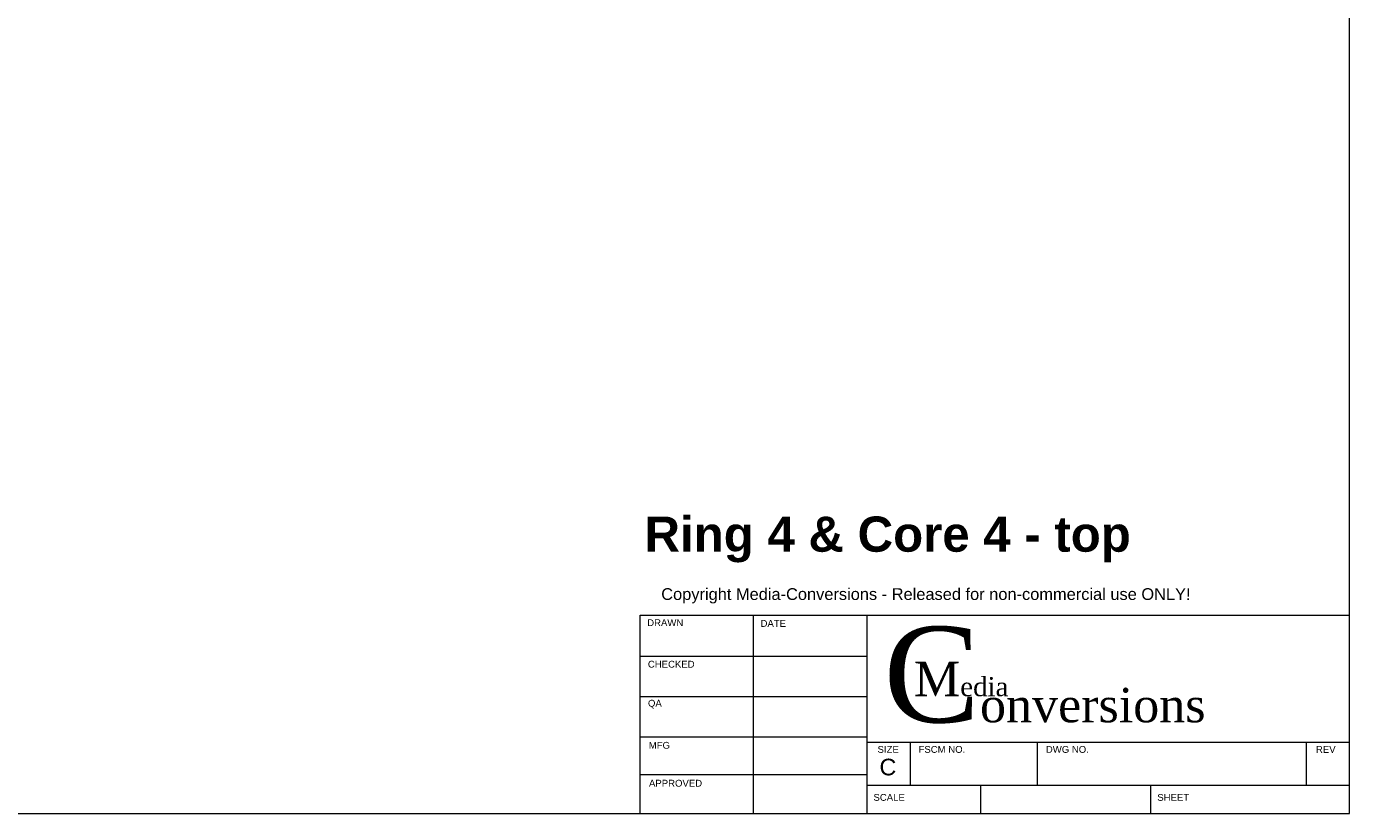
# Model space of a CAD drawing. Header units: inches. Extents: x 0 to 32.5, y 0 to 21.
# Tile 2 of 3: x 20.8 to 32.5, y 0 to 6.9. Entities that reach past the tile are written whole.
import ezdxf

# ---------------------------------------------------------------- set-up
doc = ezdxf.new("R2010")
doc.units = ezdxf.units.IN
doc.header["$MEASUREMENT"] = 0
doc.layers.add('CONTINUOUS', color=7, linetype='Continuous', lineweight=0)
doc.layers.add('DIMENSIONS', color=7, linetype='Continuous', lineweight=0)
doc.dimstyles.get("Standard").update_dxf_attribs({"dimtxt": 0.18, "dimasz": 0.18, "dimexe": 0.18, "dimexo": 0.0625, "dimgap": 0.09, "dimtad": 0, "dimtih": 1, "dimtoh": 1, "dimdec": 4, "dimzin": 0, "dimdsep": 46, "dimtxsty": 'Standard', "dimcen": 0.09, "dimadec": 0, "dimazin": 0, "dimtfac": 1, "dimtdec": 4, "dimtofl": 0, "dimtmove": 0, "dimatfit": 3, "dimfxl": 1, "dimtolj": 1, "dimtzin": 0, "dimarcsym": 0})

# ---------------------------------------------------------------- blocks, each defined once
blk = doc.blocks.new('D1')
blk.add_hatch(color=7).paths.add_polyline_path([(15.963, 3.372), (15.897, 3.309), (15.939, 3.39)], flags=0)
at = {"layer": 'DIMENSIONS'}
for p, q in [((11.472, 10.098), (11.472, 10.098)), ((15.905, 3.655), (16.155, 3.655)), ((15.951, 3.381), (16.155, 3.655))]:
    blk.add_line(p, q, dxfattribs=at)
for points in [[(11.472, 10.098), (11.472, 10.098), (11.472, 10.098), (11.472, 10.098), (11.472, 10.098)], [(15.897, 3.309), (15.939, 3.39), (15.963, 3.372), (15.897, 3.309)]]:
    blk.add_lwpolyline(points, dxfattribs=at)
blk.add_arc((15.86, 3.259), 0.0625, 33.4556, 53.1743, dxfattribs=at)
at = {"layer": 'DIMENSIONS', "char_height": 0.2262, "attachment_point": 5}
for s, insert in [('{\\fArial|b0|i0|c0|p0;R.063}{\\fArial|b0|i0|c0|p0;}', (15.274, 3.655)), ('{\\fArial|b0|i0|c0|p0;}', (14.801, 3.655)), ('{\\fArial|b0|i0|c0|p0;}', (15.274, 3.655)), ('{\\fArial|b0|i0|c0|p0;}', (15.274, 3.655)), ('{\\fArial|b0|i0|c0|p0;}', (15.746, 3.655))]:
    blk.add_mtext(s, dxfattribs=dict(at, insert=insert))
blk = doc.blocks.new('BLOCK0')
at = {"layer": 'CONTINUOUS'}
for p, q in [((32.5, 0), (32.5, 21)), ((26.25, 1.75), (32.5, 1.75)), ((26.25, 0), (26.25, 1.75)), ((27.246, 1.75), (27.246, 0)), ((28.25, 0), (28.25, 1.75)), ((32.5, 0), (32.5, 1.75)), ((26.25, 1.388), (28.25, 1.388)), ((26.25, 1.031), (28.25, 1.031)), ((26.25, 0.675), (28.25, 0.675)), ((28.25, 0.63), (32.5, 0.63)), ((28.63, 0.25), (28.63, 0.63)), ((29.75, 0.25), (29.75, 0.63)), ((32.12, 0.25), (32.12, 0.63)), ((32.5, 0.125), (32.5, 0.5)), ((26.25, 0.344), (28.25, 0.344)), ((28.25, 0.25), (32.5, 0.25)), ((29.25, 0), (29.25, 0.25)), ((30.75, 0), (30.75, 0.25)), ((0, 0), (32.5, 0))]:
    blk.add_line(p, q, dxfattribs=at)
at = {"layer": 'CONTINUOUS', "attachment_point": 4}
for s, insert, char_height in [('{\\fArial|b0|i0|c0|p0;\\C1;Copyright Media-Conversions - Released for non-commercial use ONLY!}{\\fMS Shell Dlg|b0|i0|c0|p0;\\C7;\\H0.75x;}', (26.435, 1.919), 0.103405), ('{\\fArial|b0|i0|c0|p0;\\C7;DRAWN}{\\fArial|b0|i0|c0|p0;\\C7;}', (26.311, 1.682), 0.06032), ('{\\fArial|b0|i0|c0|p0;\\C7;DRAWN}{\\fArial|b0|i0|c0|p0;\\C7;}', (26.311, 1.682), 0.06032), ('{\\fArial|b0|i0|c0|p0;\\C7;DATE}{\\fArial|b0|i0|c0|p0;\\C7;}', (27.31, 1.676), 0.06032), ('{\\fArial|b0|i0|c0|p0;\\C7;DATE}{\\fArial|b0|i0|c0|p0;\\C7;}', (27.31, 1.676), 0.06032), ('{\\fTimes New Roman|b0|i0|c0|p0;\\C7;C}{\\fTimes New Roman|b0|i0|c0|p0;\\C7;\\H0.36x;onversions}{\\fMS Shell Dlg|b0|i0|c0|p0;\\C7;\\H0.09x;}', (28.394, 1.22), 0.843499), ('{\\fArial|b0|i0|c0|p0;\\C7;}', (27.325, 1.561), 0.09048), ('{\\fArial|b0|i0|c0|p0;\\C7;CHECKED}{\\fArial|b0|i0|c0|p0;\\C7;}', (26.317, 1.316), 0.06032), ('{\\fArial|b0|i0|c0|p0;\\C7;CHECKED}{\\fArial|b0|i0|c0|p0;\\C7;}', (26.317, 1.316), 0.06032), ('{\\fTimes New Roman|b0|i0|c0|p0;\\C7;M}{\\fTimes New Roman|b0|i0|c0|p0;\\C7;\\H0.5555556x;edia}{\\fMS Shell Dlg|b0|i0|c0|p0;\\C7;\\H0.25x;}', (28.662, 1.185), 0.30366), ('{\\fArial|b0|i0|c0|p0;\\C7;QA}{\\fArial|b0|i0|c0|p0;\\C7;}', (26.318, 0.964), 0.06032), ('{\\fArial|b0|i0|c0|p0;\\C7;QA}{\\fArial|b0|i0|c0|p0;\\C7;}', (26.318, 0.964), 0.06032), ('{\\fArial|b0|i0|c0|p0;\\C7;MFG}{\\fArial|b0|i0|c0|p0;\\C7;}', (26.325, 0.601), 0.06032), ('{\\fArial|b0|i0|c0|p0;\\C7;MFG}{\\fArial|b0|i0|c0|p0;\\C7;}', (26.325, 0.601), 0.06032), ('{\\fArial|b0|i0|c0|p0;\\C7;SIZE}{\\fArial|b0|i0|c0|p0;\\C7;}', (28.341, 0.565), 0.06032), ('{\\fArial|b0|i0|c0|p0;\\C7;SIZE}{\\fArial|b0|i0|c0|p0;\\C7;}', (28.341, 0.565), 0.06032), ('{\\fArial|b0|i0|c0|p0;\\C7;FSCM NO.}{\\fArial|b0|i0|c0|p0;\\C7;}', (28.702, 0.565), 0.06032), ('{\\fArial|b0|i0|c0|p0;\\C7;FSCM NO.}{\\fArial|b0|i0|c0|p0;\\C7;}', (28.702, 0.565), 0.06032), ('{\\fArial|b0|i0|c0|p0;\\C7;DWG NO.}{\\fArial|b0|i0|c0|p0;\\C7;}', (29.824, 0.565), 0.06032), ('{\\fArial|b0|i0|c0|p0;\\C7;DWG NO.}{\\fArial|b0|i0|c0|p0;\\C7;}', (29.824, 0.565), 0.06032), ('{\\fArial|b0|i0|c0|p0;\\C7;REV}{\\fArial|b0|i0|c0|p0;\\C7;}', (32.204, 0.565), 0.06032), ('{\\fArial|b0|i0|c0|p0;\\C7;REV}{\\fArial|b0|i0|c0|p0;\\C7;}', (32.204, 0.565), 0.06032), ('{\\fArial|b0|i0|c0|p0;\\C7;C}{\\fArial|b0|i0|c0|p0;\\C7;}', (28.358, 0.409), 0.14649), ('{\\fArial|b0|i0|c0|p0;\\C7;C}{\\fArial|b0|i0|c0|p0;\\C7;}', (28.358, 0.409), 0.14649), ('{\\fArial|b0|i0|c0|p0;\\C7;}', (29.887, 0.41), 0.09048), ('{\\fArial|b0|i0|c0|p0;\\C7;APPROVED}{\\fArial|b0|i0|c0|p0;\\C7;}', (26.327, 0.267), 0.06032), ('{\\fArial|b0|i0|c0|p0;\\C7;APPROVED}{\\fArial|b0|i0|c0|p0;\\C7;}', (26.327, 0.267), 0.06032), ('{\\fArial|b0|i0|c0|p0;\\C7;SCALE}{\\fArial|b0|i0|c0|p0;\\C7;}', (28.305, 0.142), 0.06032), ('{\\fArial|b0|i0|c0|p0;\\C7;SCALE}{\\fArial|b0|i0|c0|p0;\\C7;}', (28.305, 0.142), 0.06032), ('{\\fArial|b0|i0|c0|p0;\\C7;SHEET}{\\fArial|b0|i0|c0|p0;\\C7;}', (30.806, 0.142), 0.06032), ('{\\fArial|b0|i0|c0|p0;\\C7;SHEET}{\\fArial|b0|i0|c0|p0;\\C7;}', (30.806, 0.142), 0.06032)]:
    blk.add_mtext(s, dxfattribs=dict(at, insert=insert, char_height=char_height))

msp = doc.modelspace()

# ---------------------------------------------------------------- block references
at = {"layer": 'CONTINUOUS'}
msp.add_blockref('BLOCK0', (0, 0), dxfattribs=at)

# ---------------------------------------------------------------- texts
at = {"layer": 'CONTINUOUS', "insert": (26.2876, 2.6182), "char_height": 0.310215, "attachment_point": 1}
msp.add_mtext('{\\fArial|b1|i0|c0|p0;\\C7;Ring 4 & Core 4 - top}{\\fArial|b0|i0|c0|p0;\\C7;\\H0.2916667x;}', dxfattribs=at)

# ---------------------------------------------------------------- dimensions: what is measured, and where the dimension line sits
at = {"layer": 'DIMENSIONS'}
dim = msp.add_radius_dim(center=(15.8595, 3.2594), mpoint=(15.9179, 3.2818), dimstyle='Standard', override={"dimtxt": 0.287022, "dimtad": 0, "dimdec": 3, "dimzin": 0, "dimse1": 0, "dimse2": 0, "dimsd1": 0, "dimsd2": 0, "dimadec": 3, "dimazin": 0, "dimtol": 0, "dimlim": 0, "dimtp": 0.00019685, "dimtm": 7.87402e-05, "dimtdec": 3}, dxfattribs=at)
dim.commit()
dim.dimension.update_dxf_attribs({"geometry": 'D1', "text_midpoint": (26.7455, 13.7524)})

doc.saveas('drawing.dxf')
